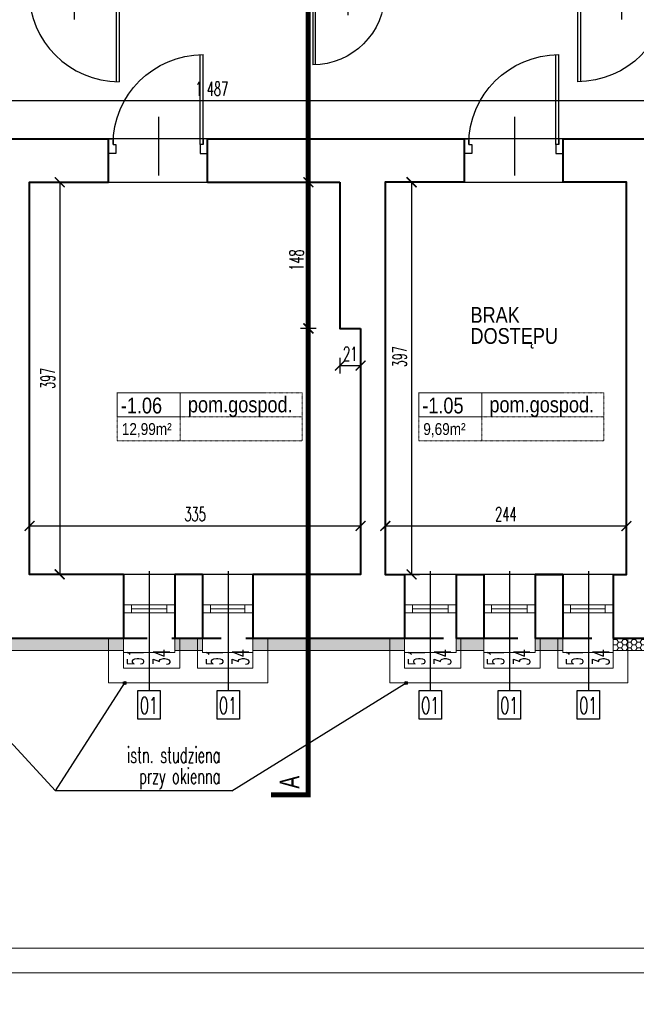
# Model space of a CAD drawing. Header units: millimetres. Extents: x 8949 to 18258, y -1077 to 30686.
# Tile 3 of 89: x 13063 to 13687, y 6010 to 7007. Entities that reach past the tile are written whole.
import ezdxf

# ---------------------------------------------------------------- set-up
doc = ezdxf.new("R2010")
doc.units = ezdxf.units.MM
doc.linetypes.add('ACAD_ISO03W100', pattern=[30, 12, -18])
doc.linetypes.add('DASHED', pattern=[0.75, 0.5, -0.25])
for name, color, linetype, lineweight in [('0A_KONSTR', 1, 'Continuous', 40), ('0A_OCIEPLENIE', 30, 'Continuous', 9), ('0A_OPISY POM', 7, 'Continuous', 9), ('0A_POMOCNICZE', 30, 'Continuous', 9), ('0A_STOLARKA', 140, 'Continuous', 9), ('0A_WYMIARY', 7, 'Continuous', 9), ('0Z_OPISY', 7, 'Continuous', 9)]:
    doc.layers.add(name, color=color, linetype=linetype, lineweight=lineweight)
for name, color, linetype in [('0A_OPISY OKIEN', 3, 'Continuous'), ('_a_drzwi', 2, 'Continuous'), ('Opisy', 4, 'Continuous')]:
    doc.layers.add(name, color=color, linetype=linetype)
doc.styles.add('1', font='simplex.shx', dxfattribs={"width": 0.6})
doc.styles.add('1_50', font='simplex.shx', dxfattribs={"width": 0.6})
doc.styles.add('m1_romans', font='romans.shx', dxfattribs={"width": 0.8})
doc.dimstyles.new('1_100', dxfattribs={"dimtxt": 14, "dimasz": 10, "dimexe": 8, "dimexo": 0, "dimgap": 5, "dimtad": 1, "dimdec": 0, "dimdsep": 46, "dimlunit": 6, "dimtxsty": '1_50', "dimblk": 'ARCHTICK', "dimcen": 5, "dimadec": 0, "dimazin": 0, "dimtfac": 1, "dimtdec": 0, "dimtix": 1, "dimtmove": 1, "dimatfit": 3, "dimldrblk": 'OBLIQUE', "dimfxl": 20, "dimfxlon": 1, "dimtolj": 1, "dimtzin": 0, "dimarcsym": 0})
pattern_1 = [(0, (-100, -60), (4.7625, 2.74963064), [3.175, -6.35]), (120, (-100, -60), (-4.7625, 2.74963066), [3.175, -6.35]), (60, (-100, -60), (1e-08, 5.4992613), [-6.35, 3.175])]

# ---------------------------------------------------------------- blocks, each defined once
blk = doc.blocks.new('A$C372b6b25')
at = {"layer": '_a_drzwi'}
for p, q in [((3.33, -4.44), (3.33, 63.89)), ((5.56, -4.44), (5.56, 63.85)), ((37.04, 16.67), (37.04, -27.78)), ((0, 0), (3.33, 0)), ((3.33, 0), (3.33, -4.44)), ((3.33, -4.44), (5.56, -4.44)), ((5.56, -4.44), (5.56, -11.11)), ((69.44, -4.44), (69.44, -11.11)), ((71.67, -4.44), (69.44, -4.44)), ((71.67, 0), (71.67, -4.44)), ((75, 0), (71.67, 0)), ((5.56, -11.11), (0, -11.11)), ((69.44, -11.11), (75, -11.11))]:
    blk.add_line(p, q, dxfattribs=at)
for points in [[(0, 0), (0, -11.11)], [(75, 0), (75, -11.11)]]:
    blk.add_lwpolyline(points, dxfattribs=at)
blk.add_arc((3.33, -4.44), 68.33, 0, 90, dxfattribs=at)
blk = doc.blocks.new('_ARCHTICK')
at = {"color": 0, "linetype": 'ByBlock', "const_width": 0.15}
blk.add_lwpolyline([(-0.5, -0.5), (0.5, 0.5)], dxfattribs=at)
blk = doc.blocks.new('*D152')
at = {"layer": '0A_WYMIARY', "color": 0, "lineweight": -2, "transparency": 16777216}
for p, q in [((12461.56, 6933.24), (12461.56, 6917.24)), ((13948.56, 6933.24), (13948.56, 6917.24)), ((12461.56, 6925.24), (13948.56, 6925.24))]:
    blk.add_line(p, q, dxfattribs=at)
at = {"layer": 'Defpoints', "color": 0, "transparency": 16777216}
for p in [(12461.56, 7029.63), (13948.56, 7029.63), (13948.56, 6925.24)]:
    blk.add_point(p, dxfattribs=at)
at = {"layer": '0A_WYMIARY', "color": 0, "lineweight": -2, "transparency": 16777216, "xscale": 10, "yscale": 10, "zscale": 10, "rotation": 180}
blk.add_blockref('_ARCHTICK', (12461.56, 6925.24), dxfattribs=at)
at = {"layer": '0A_WYMIARY', "color": 0, "lineweight": -2, "transparency": 16777216, "xscale": 10, "yscale": 10, "zscale": 10}
blk.add_blockref('_ARCHTICK', (13948.56, 6925.24), dxfattribs=at)
at = {"layer": '0A_WYMIARY', "color": 0, "transparency": 16777216, "insert": (13256.89, 6937.24), "char_height": 14, "attachment_point": 5, "style": '1_50'}
blk.add_mtext('\\A1;1\xa0487', dxfattribs=at)
blk = doc.blocks.new('_Oblique')
at = {"color": 0, "linetype": 'ByBlock', "lineweight": -2}
blk.add_line((-0.5, -0.5), (0.5, 0.5), dxfattribs=at)
blk = doc.blocks.new('*D170')
at = {"layer": '0A_WYMIARY', "color": 0, "lineweight": -2, "transparency": 16777216}
for p, q in [((13072.56, 6486.6), (13072.56, 6502.6)), ((13407.56, 6486.6), (13407.56, 6502.6)), ((13072.56, 6494.6), (13407.56, 6494.6))]:
    blk.add_line(p, q, dxfattribs=at)
at = {"layer": 'Defpoints', "color": 0, "transparency": 16777216}
for p in [(13407.56, 6494.6), (13072.56, 6445.63), (13407.56, 6445.63)]:
    blk.add_point(p, dxfattribs=at)
at = {"layer": '0A_WYMIARY', "color": 0, "lineweight": -2, "transparency": 16777216, "xscale": 10, "yscale": 10, "zscale": 10, "rotation": 180}
blk.add_blockref('_ARCHTICK', (13072.56, 6494.6), dxfattribs=at)
at = {"layer": '0A_WYMIARY', "color": 0, "lineweight": -2, "transparency": 16777216, "xscale": 10, "yscale": 10, "zscale": 10}
blk.add_blockref('_ARCHTICK', (13407.56, 6494.6), dxfattribs=at)
at = {"layer": '0A_WYMIARY', "color": 0, "transparency": 16777216, "insert": (13240.06, 6506.6), "char_height": 14, "attachment_point": 5, "style": '1_50'}
blk.add_mtext('\\A1;335', dxfattribs=at)
blk = doc.blocks.new('*D171')
at = {"layer": '0A_WYMIARY', "color": 0, "lineweight": -2, "transparency": 16777216}
for p, q in [((13432.56, 6486.6), (13432.56, 6502.6)), ((13676.56, 6486.6), (13676.56, 6502.6)), ((13432.56, 6494.6), (13676.56, 6494.6))]:
    blk.add_line(p, q, dxfattribs=at)
at = {"layer": 'Defpoints', "color": 0, "transparency": 16777216}
for p in [(13676.56, 6494.6), (13432.56, 6445.63), (13676.56, 6445.63)]:
    blk.add_point(p, dxfattribs=at)
at = {"layer": '0A_WYMIARY', "color": 0, "lineweight": -2, "transparency": 16777216, "xscale": 10, "yscale": 10, "zscale": 10, "rotation": 180}
blk.add_blockref('_ARCHTICK', (13432.56, 6494.6), dxfattribs=at)
at = {"layer": '0A_WYMIARY', "color": 0, "lineweight": -2, "transparency": 16777216, "xscale": 10, "yscale": 10, "zscale": 10}
blk.add_blockref('_ARCHTICK', (13676.56, 6494.6), dxfattribs=at)
at = {"layer": '0A_WYMIARY', "color": 0, "transparency": 16777216, "insert": (13554.56, 6506.6), "char_height": 14, "attachment_point": 5, "style": '1_50'}
blk.add_mtext('\\A1;244', dxfattribs=at)
blk = doc.blocks.new('*D175')
at = {"layer": '0A_WYMIARY', "color": 0, "lineweight": -2, "transparency": 16777216}
for p, q in [((13362.72, 6842.63), (13346.72, 6842.63)), ((13354.72, 6842.63), (13354.72, 6694.63)), ((13362.72, 6694.63), (13346.72, 6694.63))]:
    blk.add_line(p, q, dxfattribs=at)
at = {"layer": 'Defpoints', "color": 0, "transparency": 16777216}
for p in [(13386.56, 6842.63), (13354.72, 6694.63), (13386.56, 6694.63)]:
    blk.add_point(p, dxfattribs=at)
at = {"layer": '0A_WYMIARY', "color": 0, "lineweight": -2, "transparency": 16777216, "xscale": 10, "yscale": 10, "zscale": 10}
for p, rotation in [((13354.72, 6842.63), 90), ((13354.72, 6694.63), 270)]:
    blk.add_blockref('_ARCHTICK', p, dxfattribs=dict(at, rotation=rotation))
at = {"layer": '0A_WYMIARY', "color": 0, "transparency": 16777216, "insert": (13342.72, 6763.87), "char_height": 14, "attachment_point": 5, "rotation": 90, "style": '1_50'}
blk.add_mtext('\\A1;148', dxfattribs=at)
blk = doc.blocks.new('*D176')
at = {"layer": '0A_WYMIARY', "color": 0, "lineweight": -2, "transparency": 16777216}
for p, q in [((13386.56, 6664.97), (13386.56, 6648.97)), ((13407.56, 6664.97), (13407.56, 6648.97)), ((13386.56, 6656.97), (13407.56, 6656.97))]:
    blk.add_line(p, q, dxfattribs=at)
at = {"layer": 'Defpoints', "color": 0, "transparency": 16777216}
for p in [(13386.56, 6694.63), (13407.56, 6694.63), (13407.56, 6656.97)]:
    blk.add_point(p, dxfattribs=at)
at = {"layer": '0A_WYMIARY', "color": 0, "lineweight": -2, "transparency": 16777216, "xscale": 10, "yscale": 10, "zscale": 10, "rotation": 180}
blk.add_blockref('_ARCHTICK', (13386.56, 6656.97), dxfattribs=at)
at = {"layer": '0A_WYMIARY', "color": 0, "lineweight": -2, "transparency": 16777216, "xscale": 10, "yscale": 10, "zscale": 10}
blk.add_blockref('_ARCHTICK', (13407.56, 6656.97), dxfattribs=at)
at = {"layer": '0A_WYMIARY', "color": 0, "transparency": 16777216, "insert": (13397.07, 6668.97), "char_height": 14, "attachment_point": 5, "style": '1_50'}
blk.add_mtext('\\A1;21', dxfattribs=at)
blk = doc.blocks.new('*D177')
at = {"layer": '0A_WYMIARY', "color": 0, "lineweight": -2, "transparency": 16777216}
for p, q in [((13451.15, 6842.63), (13467.15, 6842.63)), ((13459.15, 6842.63), (13459.15, 6445.63)), ((13451.15, 6445.63), (13467.15, 6445.63))]:
    blk.add_line(p, q, dxfattribs=at)
at = {"layer": 'Defpoints', "color": 0, "transparency": 16777216}
for p in [(13432.56, 6842.63), (13432.56, 6445.63), (13459.15, 6445.63)]:
    blk.add_point(p, dxfattribs=at)
at = {"layer": '0A_WYMIARY', "color": 0, "lineweight": -2, "transparency": 16777216, "xscale": 10, "yscale": 10, "zscale": 10}
for p, rotation in [((13459.15, 6842.63), 90), ((13459.15, 6445.63), 270)]:
    blk.add_blockref('_ARCHTICK', p, dxfattribs=dict(at, rotation=rotation))
at = {"layer": '0A_WYMIARY', "color": 0, "transparency": 16777216, "insert": (13447.15, 6666), "char_height": 14, "attachment_point": 5, "rotation": 90, "style": '1_50'}
blk.add_mtext('\\A1;397', dxfattribs=at)
blk = doc.blocks.new('*D179')
at = {"layer": '0A_WYMIARY', "color": 0, "lineweight": -2, "transparency": 16777216}
for p, q in [((13103.03, 6842.63), (13111.03, 6842.63)), ((13103.03, 6842.63), (13103.03, 6445.63)), ((13095.03, 6445.63), (13111.03, 6445.63))]:
    blk.add_line(p, q, dxfattribs=at)
at = {"layer": 'Defpoints', "color": 0, "transparency": 16777216}
for p in [(13103.03, 6842.63), (13072.56, 6445.63), (13103.03, 6445.63)]:
    blk.add_point(p, dxfattribs=at)
at = {"layer": '0A_WYMIARY', "color": 0, "lineweight": -2, "transparency": 16777216, "xscale": 10, "yscale": 10, "zscale": 10}
for p, rotation in [((13103.03, 6842.63), 90), ((13103.03, 6445.63), 270)]:
    blk.add_blockref('_ARCHTICK', p, dxfattribs=dict(at, rotation=rotation))
at = {"layer": '0A_WYMIARY', "color": 0, "transparency": 16777216, "insert": (13091.03, 6644.13), "char_height": 14, "attachment_point": 5, "rotation": 90, "style": '1_50'}
blk.add_mtext('\\A1;397', dxfattribs=at)

msp = doc.modelspace()

# ---------------------------------------------------------------- hatches: boundary and pattern name
at = {"layer": '0A_OCIEPLENIE', "transparency": 33554687}
h = msp.add_hatch(dxfattribs=at)
h.set_pattern_fill('HONEY', color=256)
h.set_pattern_definition(pattern_1)
h.paths.add_polyline_path([(13612.12, 6380.63), (13607.12, 6380.63), (13607.12, 6368.63), (13612.12, 6368.63)])
h.paths.add_polyline_path([(13607.12, 6380.63), (13589.12, 6380.63), (13589.12, 6368.63), (13607.12, 6368.63)])
h.paths.add_polyline_path([(13589.12, 6380.63), (13584.12, 6380.63), (13584.12, 6368.63), (13589.12, 6368.63)])
h.paths.add_polyline_path([(13532.12, 6380.63), (13509.12, 6380.63), (13509.12, 6368.63), (13532.12, 6368.63)])
h.paths.add_polyline_path([(13509.12, 6380.63), (13504.12, 6380.63), (13504.12, 6368.63), (13509.12, 6368.63)])
h.paths.add_polyline_path([(13452.12, 6380.63), (13437.12, 6380.63), (13437.12, 6368.63), (13452.12, 6368.63)])
h.paths.add_polyline_path([(13437.12, 6380.63), (13354.45, 6380.63), (13354.45, 6368.63), (13437.12, 6368.63)])
h.paths.add_polyline_path([(13354.45, 6380.63), (13313.56, 6380.63), (13313.56, 6368.63), (13354.45, 6368.63)])
h.paths.add_polyline_path([(13313.56, 6380.63), (13298.56, 6380.63), (13298.56, 6368.63), (13313.56, 6368.63)])
h.paths.add_polyline_path([(13247.56, 6380.63), (13242.56, 6380.63), (13242.56, 6368.63), (13247.56, 6368.63)])
h.paths.add_polyline_path([(13242.56, 6380.63), (13224.56, 6380.63), (13224.56, 6368.63), (13242.56, 6368.63)])
h.paths.add_polyline_path([(13224.56, 6380.63), (13219.56, 6380.63), (13219.56, 6368.63), (13224.56, 6368.63)])
h.paths.add_polyline_path([(13167.56, 6380.63), (13152.56, 6380.63), (13152.56, 6368.63), (13167.56, 6368.63)])
h.paths.add_polyline_path([(13152.56, 6380.63), (13032.56, 6380.63), (13032.56, 6368.63), (13152.56, 6368.63)])
h.paths.add_polyline_path([(13032.56, 6380.63), (13017.56, 6380.63), (13017.56, 6368.63), (13032.56, 6368.63)])
h.paths.add_polyline_path([(12896.56, 6380.63), (12881.56, 6380.63), (12881.56, 6368.63), (12896.56, 6368.63)])
h.paths.add_polyline_path([(12881.56, 6380.63), (12397.56, 6380.63), (12397.56, 6633.63), (12385.56, 6633.63), (12385.56, 6368.63), (12397.56, 6368.63), (12881.56, 6368.63)])
h.paths.add_polyline_path([(12397.56, 6711.63), (12385.56, 6711.63), (12385.56, 6684.63), (12397.56, 6684.63)])
h.paths.add_polyline_path([(12397.56, 7140.63), (12385.56, 7140.63), (12385.56, 6762.63), (12397.56, 6762.63)])
h.paths.add_polyline_path([(13237.02, 6923.96), (13276.76, 6923.96), (13276.76, 6950.99), (13237.02, 6950.99)], flags=9)
h.paths.add_polyline_path([(12537.56, 7250.16), (12537.56, 7278.76), (12516.56, 7278.76), (12516.56, 7250.16)], flags=9)
h.paths.add_polyline_path([(12537.56, 7040.33), (12537.56, 7060.93), (12516.56, 7060.93), (12516.56, 7040.33)], flags=9)
h.paths.add_polyline_path([(12537.56, 6944.63), (12537.56, 6971.63), (12516.56, 6971.63), (12516.56, 6944.63)], flags=9)
h.paths.add_polyline_path([(12537.56, 6854.13), (12537.56, 6875.13), (12516.56, 6875.13), (12516.56, 6854.13)], flags=9)
h.paths.add_polyline_path([(12518.1, 6629.25), (12518.1, 6657.85), (12497.1, 6657.85), (12497.1, 6629.25)], flags=9)
h.paths.add_polyline_path([(12607.33, 7115.52), (12635.93, 7115.52), (12635.93, 7136.52), (12607.33, 7136.52)], flags=9)
h.paths.add_polyline_path([(12828.76, 7115.52), (12849.36, 7115.52), (12849.36, 7136.52), (12828.76, 7136.52)], flags=9)
h.paths.add_polyline_path([(12926.26, 7115.52), (12952.86, 7115.52), (12952.86, 7136.52), (12926.26, 7136.52)], flags=9)
h.paths.add_polyline_path([(12766.76, 7138.22), (12766.76, 7161.62), (12745.76, 7161.62), (12745.76, 7138.22)], flags=9)
h.paths.add_polyline_path([(12603.58, 6496.1), (12630.58, 6496.1), (12630.58, 6517.1), (12603.58, 6517.1)], flags=25)
h.paths.add_polyline_path([(12920.46, 6496.1), (12948.66, 6496.1), (12948.66, 6517.1), (12920.46, 6517.1)], flags=9)
h.paths.add_polyline_path([(13225.76, 6496.1), (13254.36, 6496.1), (13254.36, 6517.1), (13225.76, 6517.1)], flags=9)
h.paths.add_polyline_path([(13540.06, 6496.1), (13569.06, 6496.1), (13569.06, 6517.1), (13540.06, 6517.1)], flags=9)
h.paths.add_polyline_path([(13353.22, 6750.37), (13353.22, 6777.37), (13332.22, 6777.37), (13332.22, 6750.37)], flags=9)
h.paths.add_polyline_path([(13388.57, 6658.47), (13405.57, 6658.47), (13405.57, 6679.47), (13388.57, 6679.47)], flags=9)
h.paths.add_polyline_path([(13457.65, 6651.7), (13457.65, 6680.3), (13436.65, 6680.3), (13436.65, 6651.7)], flags=9)
h.paths.add_polyline_path([(13101.53, 7172.63), (13101.53, 7201.23), (13080.53, 7201.23), (13080.53, 7172.63)], flags=9)
h.paths.add_polyline_path([(13101.53, 6629.83), (13101.53, 6658.43), (13080.53, 6658.43), (13080.53, 6629.83)], flags=9)
h.paths.add_polyline_path([(12734.86, 6764.52), (12755.06, 6764.52), (12755.06, 6785.52), (12734.86, 6785.52)], flags=9)
h.paths.add_polyline_path([(12849.46, 6764.52), (12869.66, 6764.52), (12869.66, 6785.52), (12849.46, 6785.52)], flags=9)
h.paths.add_polyline_path([(12685.97, 6812.01), (12685.97, 6832.61), (12664.97, 6832.61), (12664.97, 6812.01)], flags=9)
h.paths.add_polyline_path([(12929.66, 6811.57), (12929.66, 6832.17), (12908.66, 6832.17), (12908.66, 6811.57)], flags=9)
h.paths.add_polyline_path([(13000.31, 6674.56), (13000.31, 6703.16), (12979.31, 6703.16), (12979.31, 6674.56)], flags=9)
h.paths.add_polyline_path([(13503.16, 6348.98), (13503.16, 6374.18), (13477.96, 6374.18), (13477.96, 6348.98)], flags=9)
h.paths.add_polyline_path([(13476.74, 6351.67), (13476.74, 6372.07), (13451.54, 6372.07), (13451.54, 6351.67)], flags=9)
h.paths.add_polyline_path([(13583.16, 6348.98), (13583.16, 6374.18), (13557.96, 6374.18), (13557.96, 6348.98)], flags=9)
h.paths.add_polyline_path([(13556.74, 6351.67), (13556.74, 6372.07), (13531.54, 6372.07), (13531.54, 6351.67)], flags=9)
h.paths.add_polyline_path([(13663.16, 6348.98), (13663.16, 6374.18), (13637.96, 6374.18), (13637.96, 6348.98)], flags=9)
h.paths.add_polyline_path([(13636.74, 6351.67), (13636.74, 6372.07), (13611.54, 6372.07), (13611.54, 6351.67)], flags=9)
h.paths.add_polyline_path([(13467.09, 6300.24), (13488.45, 6300.24), (13488.45, 6325.44), (13467.09, 6325.44)], flags=9)
h.paths.add_polyline_path([(13547.09, 6300.24), (13568.45, 6300.24), (13568.45, 6325.44), (13547.09, 6325.44)], flags=9)
h.paths.add_polyline_path([(13627.09, 6300.24), (13648.45, 6300.24), (13648.45, 6325.44), (13627.09, 6325.44)], flags=9)
h.paths.add_polyline_path([(13819.53, 6300.24), (13840.89, 6300.24), (13840.89, 6325.44), (13819.53, 6325.44)], flags=9)
h.paths.add_polyline_path([(13532.7, 6600.81), (13646.69, 6600.81), (13646.69, 6634.12), (13532.7, 6634.12)], flags=9)
h.paths.add_polyline_path([(13467.47, 6580.33), (13516.25, 6580.33), (13516.25, 6605.31), (13467.47, 6605.31)], flags=9)
h.paths.add_polyline_path([(13356.48, 7675.81), (13356.48, 7698.91), (13315.27, 7698.91), (13315.27, 7675.81)], flags=9)
h.paths.add_polyline_path([(13356.48, 6223.57), (13356.48, 6246.67), (13315.27, 6246.67), (13315.27, 6223.57)], flags=9)
h.paths.add_polyline_path([(13115.9, 7260.98), (13229.89, 7260.98), (13229.89, 7294.29), (13115.9, 7294.29)], flags=9)
h.paths.add_polyline_path([(12599.71, 6600.81), (12703.49, 6600.81), (12703.49, 6634.12), (12599.71, 6634.12)], flags=9)
h.paths.add_polyline_path([(12911.27, 6600.81), (13025.26, 6600.81), (13025.26, 6634.12), (12911.27, 6634.12)], flags=9)
h.paths.add_polyline_path([(13227.6, 6600.81), (13341.58, 6600.81), (13341.58, 6634.12), (13227.6, 6634.12)], flags=9)
h.paths.add_polyline_path([(13576.11, 7260.98), (13690.1, 7260.98), (13690.1, 7294.29), (13576.11, 7294.29)], flags=9)
h.paths.add_polyline_path([(13050.73, 7240.5), (13099.51, 7240.5), (13099.51, 7265.48), (13050.73, 7265.48)], flags=9)
h.paths.add_polyline_path([(13050.09, 7260.04), (13099.87, 7260.04), (13099.87, 7293.35), (13050.09, 7293.35)], flags=9)
h.paths.add_polyline_path([(12815.56, 7260.72), (12938.7, 7260.72), (12938.7, 7294.03), (12815.56, 7294.03)], flags=9)
h.paths.add_polyline_path([(12750.53, 7240.5), (12806.96, 7240.5), (12806.96, 7265.48), (12750.53, 7265.48)], flags=9)
h.paths.add_polyline_path([(12749.71, 7260.04), (12799.49, 7260.04), (12799.49, 7293.35), (12749.71, 7293.35)], flags=9)
h.paths.add_polyline_path([(12532.94, 6580.33), (12589.37, 6580.33), (12589.37, 6605.31), (12532.94, 6605.31)], flags=24)
h.paths.add_polyline_path([(12533.2, 6599.87), (12582.98, 6599.87), (12582.98, 6633.18), (12533.2, 6633.18)], flags=24)
h.paths.add_polyline_path([(12846.04, 6580.33), (12894.82, 6580.33), (12894.82, 6605.31), (12846.04, 6605.31)], flags=9)
h.paths.add_polyline_path([(12845.43, 6599.87), (12895.2, 6599.87), (12895.2, 6633.18), (12845.43, 6633.18)], flags=9)
h.paths.add_polyline_path([(13161.44, 6580.33), (13217.87, 6580.33), (13217.87, 6605.31), (13161.44, 6605.31)], flags=9)
h.paths.add_polyline_path([(13161.75, 6599.87), (13211.53, 6599.87), (13211.53, 6633.18), (13161.75, 6633.18)], flags=9)
h.paths.add_polyline_path([(13466.75, 6599.87), (13516.53, 6599.87), (13516.53, 6633.18), (13466.75, 6633.18)], flags=9)
h.paths.add_polyline_path([(13818.35, 6596.37), (13902.76, 6596.37), (13902.76, 6629.68), (13818.35, 6629.68)], flags=9)
h.paths.add_polyline_path([(13752.22, 6580.33), (13808.65, 6580.33), (13808.65, 6605.31), (13752.22, 6605.31)], flags=9)
h.paths.add_polyline_path([(13752.57, 6599.87), (13802.35, 6599.87), (13802.35, 6633.18), (13752.57, 6633.18)], flags=9)
h.paths.add_polyline_path([(13509.95, 7240.5), (13566.38, 7240.5), (13566.38, 7265.48), (13509.95, 7265.48)], flags=9)
h.paths.add_polyline_path([(13510.26, 7260.04), (13560.04, 7260.04), (13560.04, 7293.35), (13510.26, 7293.35)], flags=9)
h.paths.add_polyline_path([(13325.11, 7435.79), (13439.1, 7435.79), (13439.1, 7469.1), (13325.11, 7469.1)], flags=9)
h.paths.add_polyline_path([(13259.88, 7415.31), (13308.67, 7415.31), (13308.67, 7440.3), (13259.88, 7440.3)], flags=9)
h.paths.add_polyline_path([(13259.37, 7434.85), (13309.15, 7434.85), (13309.15, 7468.16), (13259.37, 7468.16)], flags=9)
h.paths.add_polyline_path([(12755.89, 6962.89), (12865.77, 6962.89), (12865.77, 6996.2), (12755.89, 6996.2)], flags=9)
h.paths.add_polyline_path([(12690.85, 6942.41), (12747.29, 6942.41), (12747.29, 6967.39), (12690.85, 6967.39)], flags=9)
h.paths.add_polyline_path([(12692.6, 6961.94), (12742.38, 6961.94), (12742.38, 6995.25), (12692.6, 6995.25)], flags=9)
h.paths.add_polyline_path([(14998.62, 6365.97), (15222.1, 6365.97), (15222.1, 6454.16), (14998.62, 6454.16)], flags=9)
h.paths.add_polyline_path([(14996.51, 6480.22), (15275.55, 6480.22), (15275.55, 6561.88), (14996.51, 6561.88)], flags=9)
h.paths.add_polyline_path([(15000.84, 6247.57), (15095.2, 6247.57), (15095.2, 6265.93), (15000.84, 6265.93)], flags=9)
h.paths.add_polyline_path([(15222.68, 6077.85), (15257.4, 6077.85), (15257.4, 6098.57), (15222.68, 6098.57)], flags=9)
h.paths.add_polyline_path([(14944.82, 7326.17), (15275.87, 7326.17), (15275.87, 8054.25), (14944.82, 8054.25)], flags=9)
h.paths.add_polyline_path([(14999.08, 6157.65), (15210.27, 6157.65), (15210.27, 6212.11), (14999.08, 6212.11)], flags=9)
h.paths.add_polyline_path([(15000.3, 6303.75), (15170.07, 6303.75), (15170.07, 6345.78), (15000.3, 6345.78)], flags=9)
h.paths.add_polyline_path([(15100.53, 6076.87), (15160.23, 6076.87), (15160.23, 6097.59), (15100.53, 6097.59)], flags=9)
h.paths.add_polyline_path([(14998.2, 6453.92), (15146.82, 6453.92), (15146.82, 6474.64), (14998.2, 6474.64)], flags=9)
h.paths.add_polyline_path([(14997.15, 6560.7), (15148.88, 6560.7), (15148.88, 6581.42), (14997.15, 6581.42)], flags=9)
h.paths.add_polyline_path([(15221.94, 6118.71), (15285.28, 6118.71), (15285.28, 6139.11), (15221.94, 6139.11)], flags=9)
h.paths.add_polyline_path([(15000.59, 6213.67), (15119.55, 6213.67), (15119.55, 6234.39), (15000.59, 6234.39)], flags=9)
h.paths.add_polyline_path([(14999.08, 6345.46), (15084.48, 6345.46), (15084.48, 6366.18), (14999.08, 6366.18)], flags=9)
h.paths.add_polyline_path([(14998.8, 6116.5), (15115.41, 6116.5), (15115.41, 6137.22), (14998.8, 6137.22)], flags=9)
h.paths.add_polyline_path([(14999.22, 6264.99), (15130.66, 6264.99), (15130.66, 6285.71), (14999.22, 6285.71)], flags=9)
h.paths.add_polyline_path([(14998.98, 6097.44), (15057.06, 6097.44), (15057.06, 6118.16), (14998.98, 6118.16)], flags=9)
h.paths.add_polyline_path([(15099.82, 6097.55), (15148.53, 6097.55), (15148.53, 6118.27), (15099.82, 6118.27)], flags=9)
h.paths.add_polyline_path([(14999.78, 6138.02), (15068.3, 6138.02), (15068.3, 6158.27), (14999.78, 6158.27)], flags=9)
h.paths.add_polyline_path([(15221.15, 6138.09), (15267.82, 6138.09), (15267.82, 6158.34), (15221.15, 6158.34)], flags=9)
h.paths.add_polyline_path([(15221.57, 6097.71), (15283.09, 6097.71), (15283.09, 6117.95), (15221.57, 6117.95)], flags=9)
h.paths.add_polyline_path([(14998.66, 6076.33), (15031.03, 6076.33), (15031.03, 6097.05), (14998.66, 6097.05)], flags=9)
h.paths.add_polyline_path([(14994.08, 6010.3), (15310.44, 6010.3), (15310.44, 6076.29), (14994.08, 6076.29)], flags=9)
h.paths.add_polyline_path([(12366.73, 6634.09), (12391.93, 6634.09), (12391.93, 6659.29), (12366.73, 6659.29)], flags=9)
h.paths.add_polyline_path([(12369.42, 6660.51), (12389.82, 6660.51), (12389.82, 6685.71), (12369.42, 6685.71)], flags=9)
h.paths.add_polyline_path([(12366.73, 6712.09), (12391.93, 6712.09), (12391.93, 6737.29), (12366.73, 6737.29)], flags=9)
h.paths.add_polyline_path([(12369.42, 6738.51), (12389.82, 6738.51), (12389.82, 6763.71), (12369.42, 6763.71)], flags=9)
h.paths.add_polyline_path([(12479.75, 7142.63), (12479.75, 7173.1), (12463.25, 7173.1), (12463.25, 7142.63)], flags=9)
h.paths.add_polyline_path([(12367.21, 7145.09), (12391.45, 7145.09), (12391.45, 7170.29), (12367.21, 7170.29)], flags=9)
h.paths.add_polyline_path([(12367.5, 7171.51), (12391.74, 7171.51), (12391.74, 7196.71), (12367.5, 7196.71)], flags=9)
h.paths.add_polyline_path([(12479.75, 7234.93), (12479.75, 7265.4), (12463.25, 7265.4), (12463.25, 7234.93)], flags=9)
h.paths.add_polyline_path([(12367.21, 7253.59), (12391.45, 7253.59), (12391.45, 7278.79), (12367.21, 7278.79)], flags=9)
h.paths.add_polyline_path([(12367.26, 7280.01), (12391.98, 7280.01), (12391.98, 7305.21), (12367.26, 7305.21)], flags=9)
h.paths.add_polyline_path([(12603.37, 7280.34), (12662.85, 7280.34), (12662.85, 7313.65), (12603.37, 7313.65)], flags=9)
h.paths.add_polyline_path([(12938.6, 7537.48), (12938.6, 7562.2), (12913.4, 7562.2), (12913.4, 7537.48)], flags=9)
h.paths.add_polyline_path([(12912.18, 7537.77), (12912.18, 7562.49), (12886.98, 7562.49), (12886.98, 7537.77)], flags=9)
h.paths.add_polyline_path([(13083.1, 7537.24), (13083.1, 7562.44), (13057.9, 7562.44), (13057.9, 7537.24)], flags=9)
h.paths.add_polyline_path([(13056.68, 7539.93), (13056.68, 7560.33), (13031.48, 7560.33), (13031.48, 7539.93)], flags=9)
h.paths.add_polyline_path([(13588.1, 7537.24), (13588.1, 7562.44), (13562.9, 7562.44), (13562.9, 7537.24)], flags=9)
h.paths.add_polyline_path([(13561.68, 7539.93), (13561.68, 7560.33), (13536.48, 7560.33), (13536.48, 7539.93)], flags=9)
h.paths.add_polyline_path([(13736.1, 7537.24), (13736.1, 7562.44), (13710.9, 7562.44), (13710.9, 7537.24)], flags=9)
h.paths.add_polyline_path([(13709.68, 7539.93), (13709.68, 7560.33), (13684.48, 7560.33), (13684.48, 7539.93)], flags=9)
h.paths.add_polyline_path([(13883.1, 7537.24), (13883.1, 7562.44), (13857.9, 7562.44), (13857.9, 7537.24)], flags=9)
h.paths.add_polyline_path([(13856.68, 7539.93), (13856.68, 7560.33), (13831.48, 7560.33), (13831.48, 7539.93)], flags=9)
h.paths.add_polyline_path([(13725.97, 6949.19), (13785.45, 6949.19), (13785.45, 6982.5), (13725.97, 6982.5)], flags=9)
h.paths.add_polyline_path([(13513.38, 6670.07), (13609.96, 6670.07), (13609.96, 6725), (13513.38, 6725)], flags=9)
h.paths.add_polyline_path([(13779.87, 6671.89), (13839.35, 6671.89), (13839.35, 6705.2), (13779.87, 6705.2)], flags=9)
h.paths.add_polyline_path([(13783.75, 6450.4), (13866.68, 6450.4), (13866.68, 6463.9), (13783.75, 6463.9)], flags=9)
h.paths.add_polyline_path([(13855.6, 6348.98), (13855.6, 6374.18), (13830.4, 6374.18), (13830.4, 6348.98)], flags=9)
h.paths.add_polyline_path([(13829.18, 6351.67), (13829.18, 6372.07), (13803.98, 6372.07), (13803.98, 6351.67)], flags=9)
h.paths.add_polyline_path([(13298.6, 6351.38), (13298.6, 6371.78), (13273.4, 6371.78), (13273.4, 6351.38)], flags=9)
h.paths.add_polyline_path([(13272.18, 6351.67), (13272.18, 6372.07), (13246.98, 6372.07), (13246.98, 6351.67)], flags=9)
h.paths.add_polyline_path([(13218.6, 6348.98), (13218.6, 6374.18), (13193.4, 6374.18), (13193.4, 6348.98)], flags=9)
h.paths.add_polyline_path([(13192.18, 6349.51), (13192.18, 6374.23), (13166.98, 6374.23), (13166.98, 6349.51)], flags=9)
h.paths.add_polyline_path([(12982.1, 6349.46), (12982.1, 6373.7), (12956.9, 6373.7), (12956.9, 6349.46)], flags=9)
h.paths.add_polyline_path([(12955.68, 6347.83), (12955.68, 6375.91), (12930.48, 6375.91), (12930.48, 6347.83)], flags=9)
h.paths.add_polyline_path([(12893.68, 6444.39), (12926.21, 6444.39), (12926.21, 6460.89), (12893.68, 6460.89)], flags=9)
h.paths.add_polyline_path([(13277.79, 7031.85), (13277.79, 7146.07), (13255.29, 7146.07), (13255.29, 7031.85)], flags=9)
h.paths.add_polyline_path([(12837.22, 7580.9), (12944.15, 7580.9), (12944.15, 7603.4), (12837.22, 7603.4)], flags=9)
h = msp.add_hatch(dxfattribs=at)
h.set_pattern_fill('HONEY', color=256)
h.set_pattern_definition(pattern_1)
h.paths.add_polyline_path([(13804.56, 6368.63), (13804.56, 6380.63), (13663.12, 6380.63), (13663.12, 6368.63)])
at = {"layer": '0A_OPISY OKIEN', "transparency": 33554687}
h = msp.add_hatch(color=256, dxfattribs=at)
h.dxf.hatch_style = 1
h.paths.add_polyline_path([(13170.32, 6335.63, 1), (13167.32, 6335.63, 1)])
h = msp.add_hatch(color=256, dxfattribs=at)
h.dxf.hatch_style = 1
h.paths.add_polyline_path([(13455.17, 6335.63, 1), (13452.17, 6335.63, 1)])

# ---------------------------------------------------------------- linework, layer by layer
at = {"layer": '0A_KONSTR', "color": 252, "linetype": 'DASHED', "ltscale": 100, "true_color": 0x939598}
msp.add_lwpolyline([(12397.56, 7533.63), (14766.56, 7533.63), (14766.56, 6380.63), (12397.56, 6380.63)], close=True, dxfattribs=at)
at = {"layer": '0A_KONSTR'}
for points in [[(13042.56, 6886.63), (13152.56, 6886.63)], [(13152.56, 6842.63), (13152.56, 6886.63)], [(13252.56, 6842.63), (13252.56, 6886.63)], [(13252.56, 6886.63), (13512.56, 6886.63)], [(13512.56, 6842.63), (13512.56, 6886.63)], [(13612.56, 6842.63), (13612.56, 6886.63)], [(13612.56, 6886.63), (13768.56, 6886.63)], [(13167.56, 6445.63), (13072.56, 6445.63), (13072.56, 6842.63), (13152.56, 6842.63)], [(13252.56, 6842.63), (13386.56, 6842.63)], [(13386.56, 6842.63), (13386.56, 6694.63), (13407.56, 6694.63)], [(13512.56, 6842.63), (13432.56, 6842.63), (13432.56, 6445.63), (13452.12, 6445.63)], [(13663.12, 6445.63), (13676.56, 6445.63), (13676.56, 6842.63), (13612.56, 6842.63)], [(13407.56, 6694.63), (13407.56, 6445.63), (13298.56, 6445.63)], [(13167.56, 6445.63), (13167.56, 6380.63)], [(13219.56, 6445.63), (13219.56, 6380.63)], [(13247.56, 6445.63), (13219.56, 6445.63)], [(13247.56, 6445.63), (13247.56, 6380.63)], [(13298.56, 6445.63), (13298.56, 6380.63)], [(13452.12, 6445.63), (13452.12, 6380.63)], [(13504.12, 6445.63), (13504.12, 6380.63)], [(13504.12, 6445.63), (13532.12, 6445.63)], [(13532.12, 6445.63), (13532.12, 6380.63)], [(13612.12, 6445.63), (13584.12, 6445.63)], [(13584.12, 6445.63), (13584.12, 6380.63)], [(13584.12, 6445.63), (13612.12, 6445.63)], [(13612.12, 6445.63), (13612.12, 6380.63)], [(13663.12, 6445.63), (13663.12, 6380.63)], [(13167.56, 6380.63), (13017.56, 6380.63)], [(13247.56, 6380.63), (13219.56, 6380.63)], [(13452.12, 6380.63), (13298.56, 6380.63)], [(13478.14, 6380.63), (13478.12, 6380.63)], [(13532.12, 6380.63), (13504.12, 6380.63)], [(13558.14, 6380.63), (13558.12, 6380.63)], [(13612.12, 6380.63), (13584.12, 6380.63)], [(13612.12, 6380.63), (13584.12, 6380.63)], [(13638.14, 6380.63), (13638.12, 6380.63)], [(13804.56, 6380.63), (13663.12, 6380.63)]]:
    msp.add_lwpolyline(points, dxfattribs=at)
at = {"layer": '0A_OCIEPLENIE'}
for points in [[(13167.56, 6380.63), (13167.56, 6368.63), (13017.56, 6368.63), (13017.56, 6380.63)], [(13247.56, 6380.63), (13247.56, 6368.63), (13219.56, 6368.63), (13219.56, 6380.63)], [(13452.12, 6380.63), (13452.12, 6368.63), (13298.56, 6368.63), (13298.56, 6380.63)], [(13532.12, 6380.63), (13532.12, 6368.63), (13504.12, 6368.63), (13504.12, 6380.63)], [(13612.12, 6380.63), (13612.12, 6368.63), (13584.12, 6368.63), (13584.12, 6380.63)], [(13804.56, 6380.63), (13804.56, 6368.63), (13663.12, 6368.63), (13663.12, 6380.63)]]:
    msp.add_lwpolyline(points, dxfattribs=at)
at = {"layer": '0A_OPISY OKIEN'}
for points in [[(12998.05, 6335.63), (13098.74, 6226.32)], [(13098.74, 6226.32), (13168.82, 6335.63)], [(13277.13, 6226.32), (13453.67, 6335.63)], [(13277.13, 6226.32), (13098.74, 6226.32)]]:
    msp.add_lwpolyline(points, dxfattribs=at)
for centre in [(13168.82, 6335.63), (13453.67, 6335.63)]:
    msp.add_circle(centre, 1.5, dxfattribs=at)
at = {"layer": '0A_OPISY POM', "const_width": 1}
for points in [[(13161.25, 6629.33), (13225.01, 6629.33), (13225.01, 6605.1), (13161.25, 6605.1)], [(13466.36, 6629.33), (13530.11, 6629.33), (13530.11, 6605.1), (13466.36, 6605.1)]]:
    msp.add_lwpolyline(points, close=True, dxfattribs=at)
at = {"layer": '0A_POMOCNICZE', "linetype": 'ACAD_ISO03W100', "const_width": 5}
msp.add_lwpolyline([(13354.45, 7664.16), (13354.45, 6259.9)], dxfattribs=at)
at = {"layer": '0A_POMOCNICZE', "lineweight": 13, "ltscale": 3}
for points in [[(13152.56, 6380.63), (13152.56, 6335.63), (13313.56, 6335.63)], [(13167.56, 6380.63), (13167.56, 6350.63), (13224.56, 6350.63)], [(13224.56, 6380.63), (13224.56, 6350.63)], [(13242.56, 6350.63), (13298.56, 6350.63), (13298.56, 6380.63)], [(13242.56, 6380.63), (13242.56, 6350.63)], [(13313.56, 6335.63), (13313.56, 6380.63)], [(13437.12, 6380.63), (13437.12, 6335.63), (13598.12, 6335.63)], [(13452.12, 6380.63), (13452.12, 6350.63), (13509.12, 6350.63)], [(13452.12, 6380.63), (13452.12, 6350.63), (13509.12, 6350.63)], [(13509.12, 6380.63), (13509.12, 6350.63)], [(13532.12, 6380.63), (13532.12, 6350.63), (13589.12, 6350.63)], [(13589.12, 6380.63), (13589.12, 6350.63)], [(13607.12, 6350.63), (13663.12, 6350.63), (13663.12, 6380.63)], [(13607.12, 6380.63), (13607.12, 6350.63)], [(13678.12, 6335.63), (13678.12, 6380.63)], [(13517.12, 6335.63), (13678.12, 6335.63)]]:
    msp.add_lwpolyline(points, dxfattribs=at)
at = {"layer": '0A_POMOCNICZE', "ltscale": 0.01, "const_width": 5}
msp.add_lwpolyline([(13354.45, 6259.9), (13354.45, 6222.4), (13316.95, 6222.4)], dxfattribs=at)
at = {"layer": '0A_STOLARKA'}
for p, q in [((13167.56, 6414.63), (13219.56, 6414.63)), ((13175.56, 6410.63), (13211.56, 6410.63)), ((13247.56, 6414.63), (13298.56, 6414.63)), ((13255.56, 6410.63), (13290.56, 6410.63)), ((13452.12, 6414.63), (13504.12, 6414.63)), ((13460.12, 6410.63), (13496.12, 6410.63)), ((13532.12, 6414.63), (13584.12, 6414.63)), ((13540.12, 6410.63), (13576.12, 6410.63)), ((13612.12, 6414.63), (13663.12, 6414.63)), ((13620.12, 6410.63), (13655.12, 6410.63)), ((13167.56, 6406.63), (13219.56, 6406.63)), ((13247.56, 6406.63), (13298.56, 6406.63)), ((13452.12, 6406.63), (13504.12, 6406.63)), ((13532.12, 6406.63), (13584.12, 6406.63)), ((13612.12, 6406.63), (13663.12, 6406.63))]:
    msp.add_line(p, q, dxfattribs=at)
for points in [[(13219.56, 6445.63), (13167.56, 6445.63), (13167.56, 6366.63), (13219.56, 6366.63)], [(13298.56, 6445.63), (13247.56, 6445.63), (13247.56, 6366.63), (13298.56, 6366.63)], [(13504.12, 6445.63), (13452.12, 6445.63), (13452.12, 6366.63), (13504.12, 6366.63)], [(13584.12, 6445.63), (13532.12, 6445.63), (13532.12, 6366.63), (13584.12, 6366.63)], [(13663.12, 6445.63), (13612.12, 6445.63), (13612.12, 6366.63), (13663.12, 6366.63)], [(13175.56, 6406.63), (13175.56, 6414.63), (13167.56, 6414.63), (13167.56, 6406.63)], [(13219.56, 6406.63), (13219.56, 6414.63), (13211.56, 6414.63), (13211.56, 6406.63)], [(13255.56, 6406.63), (13255.56, 6414.63), (13247.56, 6414.63), (13247.56, 6406.63)], [(13298.56, 6406.63), (13298.56, 6414.63), (13290.56, 6414.63), (13290.56, 6406.63)], [(13460.12, 6406.63), (13460.12, 6414.63), (13452.12, 6414.63), (13452.12, 6406.63)], [(13504.12, 6406.63), (13504.12, 6414.63), (13496.12, 6414.63), (13496.12, 6406.63)], [(13540.12, 6406.63), (13540.12, 6414.63), (13532.12, 6414.63), (13532.12, 6406.63)], [(13584.12, 6406.63), (13584.12, 6414.63), (13576.12, 6414.63), (13576.12, 6406.63)], [(13620.12, 6406.63), (13620.12, 6414.63), (13612.12, 6414.63), (13612.12, 6406.63)], [(13663.12, 6406.63), (13663.12, 6414.63), (13655.12, 6414.63), (13655.12, 6406.63)]]:
    msp.add_lwpolyline(points, close=True, dxfattribs=at)
at = {"layer": '0A_WYMIARY', "linetype": 'ACAD_ISO03W100', "ltscale": 0.005}
for points in [[(13161.25, 6629.33), (13348.58, 6629.33), (13348.58, 6580.87), (13161.25, 6580.87)], [(13466.36, 6629.33), (13653.68, 6629.33), (13653.68, 6580.87), (13466.36, 6580.87)]]:
    msp.add_lwpolyline(points, close=True, dxfattribs=at)
for points in [[(13224.76, 6629.33), (13308.56, 6629.33)], [(13225.01, 6629.33), (13225.01, 6580.87)], [(13529.86, 6629.33), (13613.66, 6629.33)], [(13530.11, 6629.33), (13530.11, 6580.87)], [(13225.01, 6605.1), (13348.58, 6605.1)], [(13530.11, 6605.1), (13653.68, 6605.1)]]:
    msp.add_lwpolyline(points, dxfattribs=at)
at = {"layer": '0Z_OPISY'}
for points in [[(12242.45, 6042.16), (15442.45, 6042.16), (15442.45, 8142.16), (12242.45, 8142.16)], [(12267.45, 6067.16), (15417.45, 6067.16), (15417.45, 8117.16), (12267.45, 8117.16)]]:
    msp.add_lwpolyline(points, close=True, dxfattribs=at)
at = {"layer": 'Defpoints'}
for points in [[(12461.56, 7029.63), (13231.56, 7029.63), (13231.56, 7358.63), (13322.56, 7358.63), (13322.56, 7029.63), (13948.56, 7029.63), (13948.56, 6886.63), (12461.56, 6886.63)], [(13072.56, 6842.63), (13386.56, 6842.63), (13386.56, 6694.63), (13407.56, 6694.63), (13407.56, 6445.63), (13072.56, 6445.63)], [(13432.56, 6842.63), (13655.56, 6842.63), (13676.56, 6842.63), (13676.56, 6694.63), (13676.56, 6445.63), (13432.56, 6445.63)]]:
    msp.add_lwpolyline(points, close=True, dxfattribs=at)
at = {"layer": 'Opisy'}
for p, q in [((13193.56, 6448.76), (13193.56, 6328.01)), ((13273.56, 6448.76), (13273.56, 6328.01)), ((13478.12, 6448.76), (13478.12, 6328.01)), ((13558.12, 6448.76), (13558.12, 6328.01)), ((13638.12, 6448.76), (13638.12, 6328.01))]:
    msp.add_line(p, q, dxfattribs=at)
for points in [[(13182.27, 6299.11), (13182.27, 6328.01), (13204.85, 6328.01), (13204.85, 6299.11)], [(13262.27, 6299.11), (13262.27, 6328.01), (13284.85, 6328.01), (13284.85, 6299.11)], [(13466.83, 6299.11), (13466.83, 6328.01), (13489.41, 6328.01), (13489.41, 6299.11)], [(13546.83, 6299.11), (13546.83, 6328.01), (13569.41, 6328.01), (13569.41, 6299.11)], [(13626.83, 6299.11), (13626.83, 6328.01), (13649.41, 6328.01), (13649.41, 6299.11)]]:
    msp.add_lwpolyline(points, close=True, dxfattribs=at)

# ---------------------------------------------------------------- block references
at = {"layer": '_a_drzwi'}
for p, xscale, yscale, zscale, rotation in [((13167.56, 7029.63), 1.333333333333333, 1.333333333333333, 1.333333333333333, 180.0000003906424), ((13355.56, 7029.63), -1.066666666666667, 1.066666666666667, 1.066666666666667, 180), ((13622.56, 7029.63), -1.333333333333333, 1.333333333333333, 1.333333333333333, 180), ((13252.56, 6886.63), -1.333333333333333, 1.333333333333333, 1.333333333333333, 359.9999996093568), ((13612.56, 6886.63), -1.333333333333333, 1.333333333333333, 1.333333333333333, 359.9999996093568)]:
    msp.add_blockref('A$C372b6b25', p, dxfattribs=dict(at, xscale=xscale, yscale=yscale, zscale=zscale, rotation=rotation))

# ---------------------------------------------------------------- texts
at = {"layer": '0A_OPISY OKIEN', "insert": (13165.5, 6249.43), "char_height": 16, "width": 200.3693, "attachment_point": 5, "line_spacing_factor": 0.8, "style": '1'}
msp.add_mtext('\\pxqr;istn. studziena \\Pprzy okienna', dxfattribs=at)
at = {"layer": '0A_OPISY POM', "attachment_point": 9, "line_spacing_factor": 0.8, "style": 'm1_romans'}
for s, insert, char_height, width in [('\\pxql;{\\fArial Narrow|b0|i0|c238|p34;\\W1;BRAK DOSTĘPU}', (13615.62, 6674.13), 16, 96.8644), ('{\\fArial Narrow|b0|i0|c238|p34;\\W1;-1.06}', (13206.66, 6608.3), 16, 375.2999), ('\\pxql;{\\fArial Narrow|b0|i0|c238|p34;\\W1;pom.gospod.}', (13608.09, 6604.81), 16, 375.2999), ('{\\fArial Narrow|b0|i0|c238|p34;\\W1;-1.05}', (13511.76, 6608.3), 16, 375.2999), ('\\pxql;{\\fArial Narrow|b0|i0|c238|p34;\\W1;pom.gospod.}', (13913.19, 6604.81), 16, 375.2999), ('\\pxql;{\\fArial Narrow|b0|i0|c238|p34;\\W1;12,99m²}', (13262.78, 6584.49), 12, 96.8644), ('\\pxql;{\\W1;\\fArial Narrow|b0|i0|c238|p34;9,69m²}', (13567.88, 6584.49), 12, 96.8644)]:
    msp.add_mtext(s, dxfattribs=dict(at, insert=insert, char_height=char_height, width=width))
at = {"layer": '0A_POMOCNICZE', "ltscale": 0.01, "insert": (13325.56, 6241.67), "char_height": 20, "width": 48, "attachment_point": 3, "rotation": 90, "line_spacing_factor": 0.8, "style": 'm1_romans'}
msp.add_mtext('{\\W0.7;\\fArial|b0|i0|c238|p34;A}', dxfattribs=at)
at = {"layer": 'Opisy', "char_height": 16.8, "width": 158.6274, "attachment_point": 5, "rotation": 90, "style": '1'}
for s, insert in [('51', (13179.58, 6361.87)), ('34', (13206, 6361.58)), ('51', (13259.58, 6361.87)), ('34', (13286, 6361.58)), ('51', (13464.14, 6361.87)), ('34', (13490.56, 6361.58)), ('51', (13544.14, 6361.87)), ('34', (13570.56, 6361.58)), ('51', (13624.14, 6361.87)), ('34', (13650.56, 6361.58))]:
    msp.add_mtext(s, dxfattribs=dict(at, insert=insert))
at = {"layer": 'Opisy', "char_height": 16.8, "width": 158.6274, "attachment_point": 5, "style": '1'}
for insert in [(13193.21, 6312.84), (13273.21, 6312.84), (13477.77, 6312.84), (13557.77, 6312.84), (13637.77, 6312.84)]:
    msp.add_mtext('O1', dxfattribs=dict(at, insert=insert))

# ---------------------------------------------------------------- dimensions: what is measured, and where the dimension line sits
at = {"layer": '0A_WYMIARY'}
for base, p1, p2, picture, middle in [((13948.56, 6925.24), (12461.56, 7029.63), (13948.56, 7029.63), '*D152', (13256.89, 6925.24)), ((13407.56, 6656.97), (13386.56, 6694.63), (13407.56, 6694.63), '*D176', (13397.07, 6656.97))]:
    dim = msp.add_linear_dim(base=base, p1=p1, p2=p2, dimstyle='1_100', override={"dimfxl": 8}, dxfattribs=at)
    dim.commit()
    dim.dimension.update_dxf_attribs({"geometry": picture, "text_midpoint": middle, "dimtype": 160})
dim = msp.add_linear_dim(base=(13103.03, 6445.63), p1=(13103.03, 6842.63), p2=(13072.56, 6445.63), angle=90, dimstyle='1_100', override={"dimfxl": 8}, dxfattribs=at)
dim.commit()
dim.dimension.update_dxf_attribs({"geometry": '*D179', "text_midpoint": (13091.03, 6644.13)})
for base, p1, p2, picture, middle in [((13354.72, 6694.63), (13386.56, 6842.63), (13386.56, 6694.63), '*D175', (13354.72, 6763.87)), ((13459.15, 6445.63), (13432.56, 6842.63), (13432.56, 6445.63), '*D177', (13459.15, 6666))]:
    dim = msp.add_linear_dim(base=base, p1=p1, p2=p2, angle=90, dimstyle='1_100', override={"dimfxl": 8}, dxfattribs=at)
    dim.commit()
    dim.dimension.update_dxf_attribs({"geometry": picture, "text_midpoint": middle, "dimtype": 160})
for base, p1, p2, picture, middle in [((13407.56, 6494.6), (13072.56, 6445.63), (13407.56, 6445.63), '*D170', (13240.06, 6506.6)), ((13676.56, 6494.6), (13432.56, 6445.63), (13676.56, 6445.63), '*D171', (13554.56, 6506.6))]:
    dim = msp.add_linear_dim(base=base, p1=p1, p2=p2, dimstyle='1_100', override={"dimfxl": 8}, dxfattribs=at)
    dim.commit()
    dim.dimension.update_dxf_attribs({"geometry": picture, "text_midpoint": middle})

doc.saveas('drawing.dxf')
